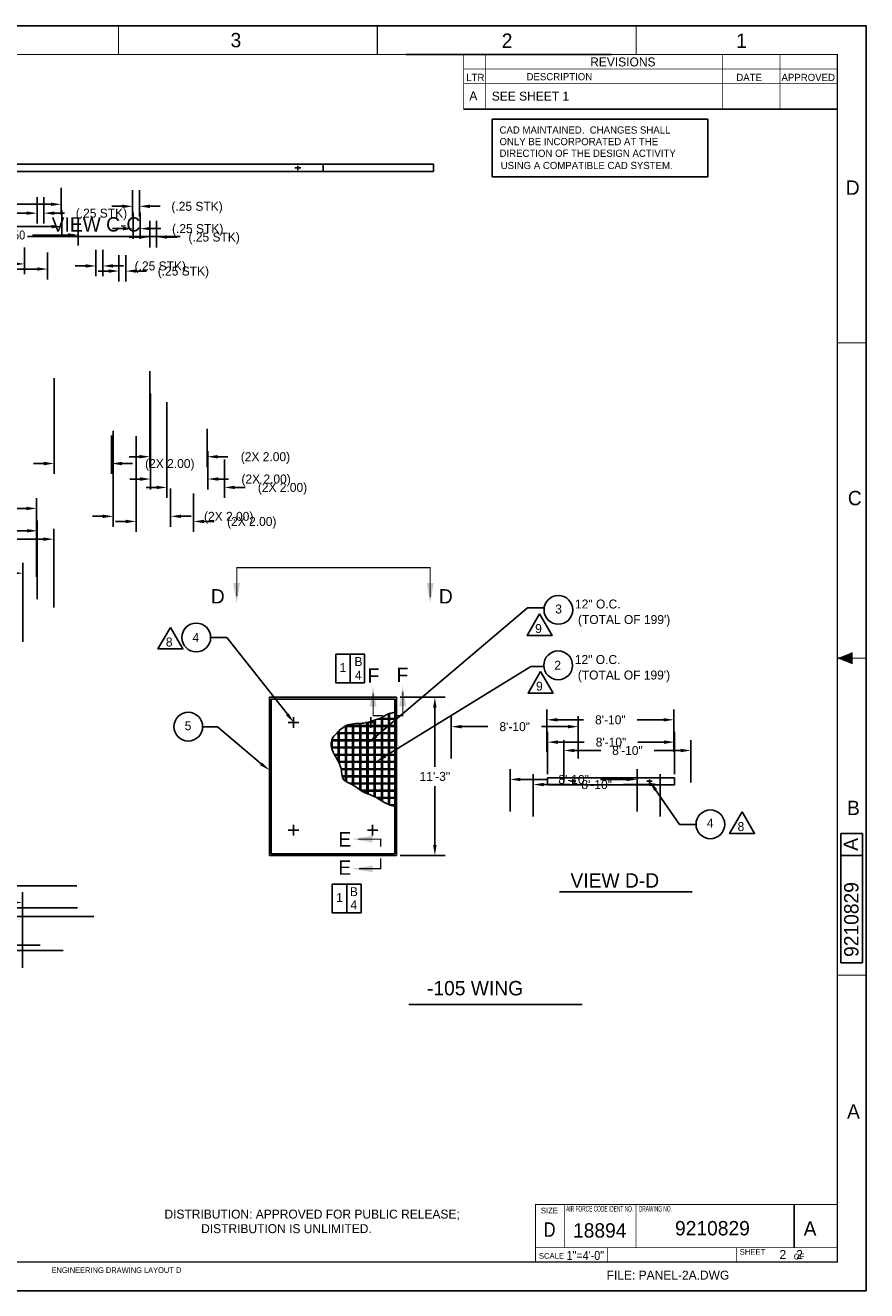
# Model space of a CAD drawing. Extents: x -0.1 to 34, y 0 to 22.
# Tile 3 of 3: x 19.4 to 34, y 0 to 22. Entities that reach past the tile are written whole.
import ezdxf
from ezdxf.enums import TextEntityAlignment as Align

# ---------------------------------------------------------------- set-up
doc = ezdxf.new("R2010")
doc.units = 0
doc.header["$LTSCALE"] = 0.5
doc.linetypes.add('DASHED', pattern=[0])
doc.linetypes.add('PHANTOM', pattern=[0])
doc.layers.get('0').update_dxf_attribs({"linetype": 'CONTINUOUS'})
doc.layers.get('DEFPOINTS').update_dxf_attribs({"linetype": 'CONTINUOUS'})
doc.layers.add('DIM', color=5, linetype='CONTINUOUS')
doc.layers.add('OUTLINE', color=1, linetype='CONTINUOUS')
doc.dimstyles.get("Standard").update_dxf_attribs({"dimtxt": 2.5, "dimasz": 2.5, "dimexe": 1.25, "dimexo": 0.625, "dimtad": 1, "dimcen": 2.5, "dimazin": 3, "dimtfac": 1, "dimtmove": 0, "dimatfit": 3})

# ---------------------------------------------------------------- blocks, each defined once
blk = doc.blocks.new('BORDER')
at = {"color": 0}
for p, q in [((1, 1), (0, 1)), ((0, 1), (0, 0)), ((1, 0), (1, 1)), ((0, 0), (1, 0))]:
    blk.add_line(p, q, dxfattribs=at)
blk = doc.blocks.new('*D')
at = {"color": 0, "linetype": 'BYBLOCK'}
for p, q in [((3.843, 18.375), (3.843, 20.898)), ((4.023, 20.718), (8.783, 20.718)), ((14.621, 20.718), (9.862, 20.718)), ((14.801, 18.375), (14.801, 20.898)), ((4.523, 19.999), (4.523, 20.562)), ((7.148, 19.999), (7.148, 20.562)), ((4.703, 20.382), (5.507, 20.382)), ((5.76, 19.333), (5.76, 20.371)), ((6.968, 20.382), (6.163, 20.382)), ((12.882, 19.354), (12.882, 20.298)), ((4.025, 20.191), (4.412, 20.191)), ((4.564, 20.078), (4.564, 18.449)), ((5.58, 20.191), (5.193, 20.191)), ((13.062, 20.118), (13.445, 20.118)), ((14.61, 20.118), (14.227, 20.118)), ((18.008, 20.082), (17.304, 20.082)), ((17.484, 19.902), (17.484, 19.75)), ((17.484, 19.262), (17.484, 19.414)), ((12.93, 19.284), (16.108, 19.284)), ((5.564, 19.078), (5.564, 18.449)), ((15.928, 19.104), (15.928, 18.968)), ((18.008, 19.082), (17.304, 19.082)), ((18.111, 19.061), (18.111, 18.596)), ((20.361, 19.061), (20.361, 18.596)), ((21.603, 19.02), (21.603, 18.561)), ((21.723, 19.02), (21.723, 18.561)), ((18.291, 18.776), (18.909, 18.776)), ((20.181, 18.776), (19.564, 18.776)), ((21.423, 18.741), (21.243, 18.741)), ((21.903, 18.741), (22.083, 18.741)), ((4.384, 18.629), (4.204, 18.629)), ((5.744, 18.629), (5.924, 18.629)), ((15.928, 18.495), (15.928, 18.632)), ((14.836, 18.315), (16.108, 18.315)), ((14.19, 17.043), (15.337, 17.043)), ((15.157, 16.863), (15.157, 16.711)), ((15.157, 16.223), (15.157, 16.375)), ((14.002, 16.04), (14.002, 15.365)), ((14.127, 15.98), (14.127, 15.365)), ((14.19, 16.043), (15.337, 16.043)), ((21.901, 15.871), (21.901, 14.206)), ((13.822, 15.545), (13.642, 15.545)), ((14.307, 15.545), (14.487, 15.545)), ((22.901, 14.871), (22.901, 14.206)), ((21.721, 14.386), (21.541, 14.386)), ((23.081, 14.386), (23.261, 14.386)), ((2.74, 14.212), (2.74, 12.61)), ((13.497, 12.295), (13.497, 13.666)), ((19.934, 12.295), (19.934, 13.666)), ((3.968, 13.513), (1.999, 13.513)), ((13.677, 13.486), (16.25, 13.486)), ((19.754, 13.486), (17.181, 13.486)), ((2.179, 13.333), (2.179, 12.306)), ((3.74, 13.212), (3.74, 12.61)), ((7.593, 13.013), (11.215, 13.013)), ((2.56, 12.79), (2.38, 12.79)), ((3.92, 12.79), (4.1, 12.79)), ((7.533, 12.933), (7.533, 10.229)), ((11.035, 12.833), (11.035, 12.056)), ((2.179, 10.943), (2.179, 11.97)), ((11.035, 10.943), (11.035, 11.72)), ((3.968, 10.763), (1.999, 10.763)), ((10.531, 10.701), (10.531, 10.229)), ((10.593, 10.763), (11.215, 10.763)), ((7.713, 10.409), (8.578, 10.409)), ((10.351, 10.409), (9.486, 10.409)), ((2.578, 10.235), (2.578, 8.56)), ((28.806, 9.254), (28.806, 9.99)), ((31.014, 9.254), (31.014, 9.99)), ((28.986, 9.81), (29.445, 9.81)), ((30.834, 9.81), (30.375, 9.81)), ((3.578, 9.235), (3.578, 8.56)), ((2.398, 8.74), (2.218, 8.74)), ((3.758, 8.74), (3.938, 8.74)), ((14.388, 6.033), (14.388, 7.347)), ((19.388, 6.033), (19.388, 7.347)), ((5.468, 7.258), (3.166, 7.258)), ((3.346, 7.078), (3.346, 6.051)), ((14.568, 7.167), (16.423, 7.167)), ((19.208, 7.167), (17.353, 7.167)), ((20.631, 6.925), (18.441, 6.925)), ((14.473, 6.644), (14.473, 5.985)), ((14.285, 6.519), (14.285, 5.985)), ((14.105, 6.165), (13.925, 6.165)), ((14.653, 6.165), (14.833, 6.165)), ((3.346, 4.689), (3.346, 5.715)), ((5.468, 4.509), (3.166, 4.509)), ((15.258, 2.457), (13.336, 2.458))]:
    blk.add_line(p, q, dxfattribs=at)
for centre, radius, start, end in [((20.693, 6.925), 2.073, 161.9816, 163.7166), ((20.693, 6.925), 2.073, 173.2074, 175.0225), ((15.32, 2.457), 1.804, 162.7676, 163.0081), ((15.32, 2.457), 1.804, 173.9162, 174.2626)]:
    blk.add_arc(centre, radius, start, end, dxfattribs=at)
for points in [[(4.023, 20.748), (4.023, 20.688), (3.843, 20.718)], [(14.621, 20.748), (14.621, 20.688), (14.801, 20.718)], [(4.703, 20.412), (4.703, 20.352), (4.523, 20.382)], [(6.968, 20.412), (6.968, 20.352), (7.148, 20.382)], [(4.025, 20.221), (4.025, 20.161), (3.845, 20.191)], [(5.58, 20.221), (5.58, 20.161), (5.76, 20.191)], [(13.062, 20.148), (13.062, 20.088), (12.882, 20.118)], [(14.61, 20.148), (14.61, 20.088), (14.79, 20.118)], [(17.454, 19.902), (17.514, 19.902), (17.484, 20.082)], [(15.898, 19.104), (15.958, 19.104), (15.928, 19.284)], [(17.454, 19.262), (17.514, 19.262), (17.484, 19.082)], [(18.291, 18.806), (18.291, 18.746), (18.111, 18.776)], [(20.181, 18.806), (20.181, 18.746), (20.361, 18.776)], [(21.423, 18.771), (21.423, 18.711), (21.603, 18.741)], [(21.903, 18.771), (21.903, 18.711), (21.723, 18.741)], [(4.384, 18.659), (4.384, 18.599), (4.564, 18.629)], [(5.744, 18.659), (5.744, 18.599), (5.564, 18.629)], [(15.898, 18.495), (15.958, 18.495), (15.928, 18.315)], [(15.127, 16.863), (15.187, 16.863), (15.157, 17.043)], [(15.127, 16.223), (15.187, 16.223), (15.157, 16.043)], [(13.822, 15.575), (13.822, 15.515), (14.002, 15.545)], [(14.307, 15.575), (14.307, 15.515), (14.127, 15.545)], [(21.721, 14.416), (21.721, 14.356), (21.901, 14.386)], [(23.081, 14.416), (23.081, 14.356), (22.901, 14.386)], [(2.149, 13.333), (2.209, 13.333), (2.179, 13.513)], [(13.677, 13.516), (13.677, 13.456), (13.497, 13.486)], [(19.754, 13.516), (19.754, 13.456), (19.934, 13.486)], [(11.005, 12.833), (11.065, 12.833), (11.035, 13.013)], [(2.56, 12.82), (2.56, 12.76), (2.74, 12.79)], [(3.92, 12.82), (3.92, 12.76), (3.74, 12.79)], [(2.149, 10.943), (2.209, 10.943), (2.179, 10.763)], [(11.005, 10.943), (11.065, 10.943), (11.035, 10.763)], [(7.713, 10.439), (7.713, 10.379), (7.533, 10.409)], [(10.351, 10.439), (10.351, 10.379), (10.531, 10.409)], [(28.986, 9.84), (28.986, 9.78), (28.806, 9.81)], [(30.834, 9.84), (30.834, 9.78), (31.014, 9.81)], [(2.398, 8.77), (2.398, 8.71), (2.578, 8.74)], [(3.758, 8.77), (3.758, 8.71), (3.578, 8.74)], [(18.694, 7.577), (18.75, 7.556), (18.785, 7.735)], [(3.316, 7.078), (3.376, 7.078), (3.346, 7.258)], [(14.568, 7.197), (14.568, 7.137), (14.388, 7.167)], [(18.658, 7.104), (18.598, 7.107), (18.621, 6.925)], [(19.208, 7.197), (19.208, 7.137), (19.388, 7.167)], [(14.105, 6.195), (14.105, 6.135), (14.285, 6.165)], [(14.653, 6.195), (14.653, 6.135), (14.473, 6.165)], [(3.316, 4.689), (3.376, 4.689), (3.346, 4.509)], [(13.569, 3.002), (13.626, 2.981), (13.659, 3.161)], [(13.555, 2.636), (13.496, 2.639), (13.516, 2.458)]]:
    blk.add_solid(points, dxfattribs=at)
at = {"layer": 'DEFPOINTS', "color": 0, "linetype": 'BYBLOCK'}
for p in [(14.801, 20.718), (4.523, 20.382), (4.564, 20.141), (5.76, 20.191), (12.882, 20.118), (18.07, 20.082), (4.523, 19.936), (7.148, 19.936), (5.76, 19.271), (12.868, 19.284), (12.882, 19.291), (15.928, 19.284), (5.564, 19.141), (17.484, 19.082), (18.07, 19.082), (18.111, 19.124), (20.361, 19.124), (21.603, 19.082), (21.723, 19.082), (20.361, 18.776), (21.723, 18.741), (5.564, 18.629), (3.843, 18.313), (3.845, 18.295), (14.773, 18.315), (14.79, 18.293), (14.801, 18.313), (14.127, 17.043), (14.002, 16.103), (14.127, 16.043), (14.127, 16.043), (15.157, 16.043), (21.901, 15.933), (14.127, 15.545), (22.901, 14.933), (22.901, 14.386), (2.74, 14.274), (4.031, 13.513), (19.934, 13.486), (3.74, 13.274), (7.531, 13.013), (7.533, 12.996), (11.035, 13.013), (3.74, 12.79), (13.497, 12.232), (19.934, 12.232), (2.179, 10.763), (4.031, 10.763), (10.531, 10.763), (10.531, 10.763), (7.533, 10.409), (2.578, 10.297), (28.806, 9.81), (3.578, 9.297), (28.806, 9.191), (31.014, 9.191), (3.578, 8.74), (18.333, 7.927), (3.346, 7.258), (5.531, 7.258), (19.388, 7.167), (20.693, 6.925), (20.693, 6.925), (22.59, 6.925), (14.473, 6.706), (14.285, 6.581), (14.473, 6.165), (14.388, 5.97), (19.388, 5.97), (5.531, 4.509), (13.254, 3.332), (15.32, 2.457), (15.32, 2.457), (17.294, 2.457)]:
    blk.add_point(p, dxfattribs=at)
at = {"color": 0, "linetype": 'BYBLOCK'}
for s, p in [('43\'-10"', (9.322, 20.718)), ('7\'-8"', (4.803, 20.191)), ('5.25', (5.835, 20.382)), ('7\'-8"', (13.836, 20.118)), ('2.00', (17.484, 19.582)), ('(2X 2.00)', (6.575, 18.629)), ('3\'-10"', (15.928, 18.8)), ('4.50', (19.236, 18.776)), ('(.25 STK)', (22.723, 18.741)), ('(2.00 STK)', (15.157, 16.543)), ('(.25 STK)', (15.127, 15.545)), ('(2X 2.00)', (23.912, 14.386)), ('26\'-0"', (16.716, 13.486)), ('(2X 2.00)', (4.75, 12.79)), ('11\'-0"', (2.179, 12.138)), ('9\'-0"', (11.035, 11.888)), ('12\'-0"', (9.032, 10.409)), ('8\'-10"', (29.91, 9.81)), ('(2X 2.00)', (4.589, 8.74)), ('23', (18.662, 7.339)), ('20\'-0"', (16.888, 7.167)), ('6X .37', (15.309, 6.165)), ('11\'-0"', (3.346, 5.883)), ('23', (13.553, 2.816))]:
    blk.add_text(s, height=0.156, dxfattribs=at).set_placement(p, align=Align.MIDDLE_CENTER)
blk = doc.blocks.new('NEWNOTE')
at = {"layer": 'OUTLINE', "color": 0}
for s, p in [('DISTRIBUTION: APPROVED FOR PUBLIC RELEASE;', (0, -0.009)), ('           DISTRIBUTION IS UNLIMITED.', (0, -0.262))]:
    blk.add_text(s, height=0.156, dxfattribs=at).set_placement(p)

msp = doc.modelspace()

# ---------------------------------------------------------------- linework, layer by layer
at = {"color": 0}
for p, q in [((26.475, 19.591), (15.516, 19.591)), ((24.558, 19.591), (24.558, 19.466)), ((26.475, 19.591), (26.475, 19.466)), ((15.516, 19.466), (26.475, 19.466)), ((24.068, 19.529), (24.168, 19.529)), ((24.121, 19.489), (24.121, 19.564)), ((23.627, 10.32), (23.627, 7.57)), ((25.836, 10.32), (23.627, 10.32)), ((23.657, 10.29), (23.657, 7.6)), ((25.806, 10.29), (23.657, 10.29)), ((25.806, 10.29), (25.806, 7.6)), ((25.836, 10.32), (25.836, 7.57)), ((24.044, 9.975), (24.044, 9.791)), ((25.389, 9.975), (25.389, 9.791)), ((25.446, 9.923), (25.446, 8.596)), ((25.464, 9.929), (25.464, 8.587)), ((25.507, 9.94), (25.806, 9.94)), ((25.552, 9.953), (25.806, 9.953)), ((25.571, 9.961), (25.571, 8.522)), ((25.589, 9.972), (25.589, 8.511)), ((25.696, 10.033), (25.696, 8.456)), ((25.714, 10.039), (25.714, 8.449)), ((24.136, 9.883), (23.952, 9.883)), ((24.789, 9.69), (25.806, 9.69)), ((24.802, 9.703), (25.806, 9.703)), ((24.821, 9.723), (24.821, 9.203)), ((24.839, 9.742), (24.839, 9.169)), ((24.93, 9.815), (25.806, 9.815)), ((24.946, 9.824), (24.946, 8.866)), ((24.955, 9.828), (25.806, 9.828)), ((24.964, 9.832), (24.964, 8.853)), ((25.071, 9.858), (25.071, 8.797)), ((25.089, 9.86), (25.089, 8.787)), ((25.196, 9.866), (25.196, 8.713)), ((25.214, 9.867), (25.214, 8.7)), ((25.481, 9.883), (25.297, 9.883)), ((25.321, 9.881), (25.321, 8.646)), ((25.321, 9.881), (25.321, 8.646)), ((25.339, 9.886), (25.339, 8.639)), ((25.339, 9.886), (25.339, 8.639)), ((24.705, 9.578), (25.806, 9.578)), ((24.705, 9.565), (25.806, 9.565)), ((24.714, 9.595), (24.714, 9.415)), ((24.708, 9.453), (25.806, 9.453)), ((24.708, 9.44), (25.806, 9.44)), ((24.751, 9.328), (25.806, 9.328)), ((24.758, 9.315), (25.806, 9.315)), ((24.822, 9.203), (25.806, 9.203)), ((24.828, 9.19), (25.806, 9.19)), ((24.871, 9.078), (25.806, 9.078)), ((24.873, 9.065), (25.806, 9.065)), ((24.888, 8.953), (25.806, 8.953)), ((24.891, 8.94), (25.806, 8.94)), ((25.009, 8.828), (25.806, 8.828)), ((25.035, 8.815), (25.806, 8.815)), ((30.669, 8.922), (28.46, 8.922)), ((28.46, 8.922), (28.46, 8.797)), ((28.857, 8.859), (28.95, 8.859)), ((28.898, 8.898), (28.898, 8.823)), ((30.189, 8.859), (30.279, 8.859)), ((30.231, 8.893), (30.231, 8.821)), ((30.669, 8.922), (30.669, 8.797)), ((25.21, 8.703), (25.806, 8.703)), ((25.23, 8.69), (25.806, 8.69)), ((28.46, 8.797), (30.669, 8.797)), ((25.481, 8.578), (25.806, 8.578)), ((25.504, 8.565), (25.806, 8.565)), ((25.704, 8.453), (25.806, 8.453)), ((25.742, 8.44), (25.806, 8.44)), ((24.136, 8.008), (23.952, 8.008)), ((24.044, 7.916), (24.044, 8.1)), ((25.327, 8.008), (25.511, 8.008)), ((25.419, 7.916), (25.419, 8.1)), ((25.836, 7.57), (23.627, 7.57)), ((25.806, 7.6), (23.657, 7.6))]:
    msp.add_line(p, q, dxfattribs=at)
at = {"color": 0, "linetype": 'BYBLOCK'}
for p, q in [((25.898, 10.32), (26.681, 10.32)), ((26.501, 10.14), (26.501, 9.113)), ((26.501, 7.75), (26.501, 8.777)), ((25.898, 7.57), (26.681, 7.57))]:
    msp.add_line(p, q, dxfattribs=at)
at = {"color": 0}
msp.add_lwpolyline([(25.806, 10.065), (25.804, 10.064), (25.785, 10.058), (25.766, 10.052), (25.746, 10.047), (25.727, 10.043), (25.708, 10.037), (25.691, 10.031), (25.674, 10.024), (25.657, 10.015), (25.642, 10.006), (25.627, 9.996), (25.613, 9.987), (25.599, 9.978), (25.585, 9.969), (25.571, 9.962), (25.558, 9.955), (25.544, 9.95), (25.53, 9.946), (25.516, 9.942), (25.501, 9.939), (25.485, 9.935), (25.469, 9.931), (25.452, 9.925), (25.434, 9.919), (25.415, 9.912), (25.395, 9.904), (25.373, 9.896), (25.349, 9.889), (25.323, 9.882), (25.295, 9.876), (25.265, 9.871), (25.232, 9.868), (25.197, 9.866), (25.161, 9.864), (25.125, 9.862), (25.089, 9.86), (25.053, 9.856), (25.019, 9.85), (24.986, 9.841), (24.957, 9.829), (24.929, 9.815), (24.904, 9.798), (24.881, 9.78), (24.86, 9.761), (24.84, 9.742), (24.821, 9.723), (24.804, 9.705), (24.787, 9.688), (24.772, 9.673), (24.757, 9.657), (24.744, 9.642), (24.732, 9.627), (24.722, 9.611), (24.714, 9.593), (24.707, 9.574), (24.702, 9.554), (24.699, 9.531), (24.699, 9.506), (24.7, 9.48), (24.705, 9.453), (24.711, 9.424), (24.721, 9.395), (24.733, 9.365), (24.748, 9.334), (24.765, 9.303), (24.783, 9.271), (24.801, 9.239), (24.819, 9.207), (24.836, 9.176), (24.851, 9.144), (24.862, 9.114), (24.87, 9.083), (24.875, 9.054), (24.878, 9.025), (24.881, 8.998), (24.884, 8.972), (24.889, 8.948), (24.896, 8.926), (24.906, 8.905), (24.921, 8.887), (24.94, 8.87), (24.961, 8.855), (24.985, 8.841), (25.01, 8.828), (25.036, 8.815), (25.061, 8.802), (25.086, 8.789), (25.109, 8.775), (25.131, 8.76), (25.151, 8.746), (25.171, 8.731), (25.191, 8.716), (25.211, 8.702), (25.232, 8.689), (25.254, 8.676), (25.278, 8.664), (25.303, 8.654), (25.328, 8.643), (25.355, 8.633), (25.381, 8.623), (25.408, 8.613), (25.434, 8.602), (25.46, 8.589), (25.485, 8.576), (25.509, 8.562), (25.532, 8.548), (25.555, 8.533), (25.579, 8.518), (25.602, 8.503), (25.625, 8.49), (25.649, 8.477), (25.674, 8.465), (25.699, 8.455), (25.724, 8.446), (25.749, 8.438), (25.774, 8.431), (25.799, 8.424), (25.806, 8.422)], dxfattribs=at)
at = {"color": 0, "linetype": 'BYBLOCK'}
for points in [[(26.471, 10.14), (26.531, 10.14), (26.501, 10.32)], [(26.471, 7.75), (26.531, 7.75), (26.501, 7.57)]]:
    msp.add_solid(points, dxfattribs=at)
at = {"layer": 'DEFPOINTS', "color": 0, "linetype": 'BYBLOCK'}
for p in [(25.836, 10.32), (26.501, 10.32), (23.952, 9.883), (30.231, 8.893), (30.669, 8.922), (24.639, 8.008), (23.627, 7.57), (23.627, 7.57), (25.836, 7.57), (25.836, 7.57), (25.836, 7.57)]:
    msp.add_point(p, dxfattribs=at)
at = {"layer": 'DIM', "color": 0}
for p, q in [((27, 20.552), (33.5, 20.552)), ((19.419, 18.335), (22.07, 18.335)), ((25.477, 9.64), (28.112, 11.875)), ((28.112, 11.875), (28.383, 11.875)), ((22.881, 11.358), (22.602, 11.358)), ((23.937, 10.028), (22.881, 11.358)), ((25.027, 11.073), (25.027, 10.573)), ((25.636, 9.295), (28.17, 10.858)), ((28.17, 10.858), (28.397, 10.858)), ((22.72, 9.805), (22.463, 9.805)), ((23.48, 9.161), (22.72, 9.805)), ((30.339, 8.709), (30.757, 8.11)), ((30.757, 8.11), (31.048, 8.11)), ((24.968, 7.071), (24.968, 6.571)), ((28.669, 6.939), (30.974, 6.939)), ((26.051, 4.978), (29.06, 4.978)), ((32.751, 1.5), (32.751, 0.75))]:
    msp.add_line(p, q, dxfattribs=at)
at = {"layer": 'DIM', "color": 0, "linetype": 'PHANTOM', "const_width": 0.02}
for points in [[(23.057, 12.075), (23.057, 12.575), (26.419, 12.575), (26.419, 12.061)], [(25.429, 10.39), (25.429, 10.002), (25.607, 10.002)], [(25.811, 10.002), (25.943, 10.002), (25.943, 10.416)], [(25.56, 7.722), (25.56, 7.854), (25.17, 7.854)], [(25.184, 7.341), (25.56, 7.341), (25.56, 7.518)]]:
    msp.add_lwpolyline(points, dxfattribs=at)
at = {"layer": 'DIM', "color": 0}
for points in [[(28.323, 11.77), (28.107, 11.395), (28.54, 11.395)], [(21.902, 11.536), (21.686, 11.161), (22.119, 11.161)], [(24.777, 11.073), (24.777, 10.573), (25.277, 10.573), (25.277, 11.073)], [(28.339, 10.768), (28.123, 10.393), (28.556, 10.393)], [(31.844, 8.326), (31.627, 7.951), (32.06, 7.951)], [(24.718, 7.071), (24.718, 6.571), (25.218, 6.571), (25.218, 7.071)]]:
    msp.add_lwpolyline(points, close=True, dxfattribs=at)
for centre in [(28.649, 11.841), (22.352, 11.361), (28.646, 10.876), (22.213, 9.81), (31.292, 8.111)]:
    msp.add_circle(centre, 0.25, dxfattribs=at)
for points in [[(23.114, 12.31), (22.994, 12.31), (23.054, 11.95)], [(26.479, 12.31), (26.359, 12.31), (26.419, 11.95)], [(25.487, 10.155), (25.367, 10.155), (25.427, 10.515)], [(26.002, 10.166), (25.882, 10.166), (25.942, 10.526)], [(23.961, 10.045), (23.913, 10.01), (24.044, 9.883)], [(25.496, 9.617), (25.457, 9.662), (25.339, 9.523)], [(25.652, 9.27), (25.62, 9.321), (25.483, 9.201)], [(23.497, 9.185), (23.462, 9.136), (23.626, 9.056)], [(30.364, 8.726), (30.315, 8.692), (30.236, 8.857)], [(25.419, 7.914), (25.419, 7.794), (25.059, 7.854)], [(25.419, 7.398), (25.419, 7.278), (25.059, 7.338)]]:
    msp.add_solid(points, dxfattribs=at)
at = {"layer": 'OUTLINE', "color": 0}
for p, q in [((26, 21.5), (29.574, 21.5)), ((27.5, 20.375), (31.25, 20.375)), ((27.5, 19.375), (27.5, 20.375)), ((31.25, 20.375), (31.25, 19.375)), ((31.25, 19.375), (27.5, 19.375)), ((33.75, 11), (33.75, 11.1)), ((33.5, 11), (33.75, 11)), ((33.75, 11), (33.75, 10.9))]:
    msp.add_line(p, q, dxfattribs=at)
at = {"layer": 'OUTLINE', "color": 0, "linetype": 'DASHED'}
for p, q in [((33.56, 7.95), (33.94, 7.95)), ((33.56, 7.95), (33.56, 5.7)), ((33.94, 7.95), (33.94, 5.7)), ((33.56, 7.57), (33.94, 7.57)), ((33.56, 5.7), (33.94, 5.7))]:
    msp.add_line(p, q, dxfattribs=at)
at = {"layer": 'OUTLINE', "color": 0}
for points, const_width in [([(21, 21.5), (21, 21.998)], 0.02), ([(25.5, 21.5), (25.5, 21.998)], 0.02), ([(30, 21.5), (30, 21.998)], 0.02), ([(27, 20.552), (27, 21.5)], 0.012), ([(27.38, 20.552), (27.38, 21.5)], 0.012), ([(31.5, 20.552), (31.5, 21.5)], 0.012), ([(32.5, 20.552), (32.5, 21.5)], 0.012), ([(33.5, 21.25), (27, 21.25)], 0.012), ([(33.5, 21), (27, 21)], 0.012), ([(33.493, 16.487), (33.993, 16.487)], 0.02), ([(33.5, 11), (34, 11)], 0.02), ([(33.493, 5.487), (33.993, 5.487)], 0.02), ([(28.25, 0.5), (28.25, 1.5), (33.5, 1.5)], 0.02), ([(28.75, 0.75), (28.75, 1.5)], 0.012), ([(30, 0.75), (30, 1.5)], 0.012), ([(28.25, 0.75), (33.5, 0.75)], 0.012), ([(29.5, 0.5), (29.5, 0.75)], 0.012), ([(31.75, 0.5), (31.75, 0.75)], 0.012)]:
    msp.add_lwpolyline(points, dxfattribs=dict(at, const_width=const_width))
at = {"layer": 'OUTLINE', "color": 0, "const_width": 0.02}
msp.add_lwpolyline([(0.5, 21.5), (0.5, 0.5), (33.5, 0.5), (33.5, 21.5)], close=True, dxfattribs=at)
at = {"layer": 'OUTLINE', "color": 0}
msp.add_solid([(33.5, 11), (33.75, 11.1), (33.75, 10.9)], dxfattribs=at)

# ---------------------------------------------------------------- block references
at = {"color": 0, "xscale": 34, "yscale": 22, "zscale": 34}
msp.add_blockref('BORDER', (0, 0), dxfattribs=at)
at = {"layer": 'DIM', "color": 0}
msp.add_blockref('NEWNOTE', (21.799, 1.263), dxfattribs=at)

# ---------------------------------------------------------------- texts
at = {"color": 0, "linetype": 'BYBLOCK'}
msp.add_text('11\'-3"', height=0.156, dxfattribs=at).set_placement((26.501, 8.945), align=Align.MIDDLE_CENTER)
at = {"color": 0, "width": 0.603371}
msp.add_text('1"=4\'-0"', height=0.156, dxfattribs=at).set_placement((28.793, 0.535), (29.443, 0.535), align=Align.FIT)
at = {"layer": 'DIM', "color": 0}
for s, height, p in [('A', 0.156, (27.101, 20.705)), ('SEE SHEET 1', 0.156, (27.491, 20.698)), ('VIEW C-C', 0.25, (19.838, 18.421)), ('D', 0.25, (22.605, 11.952)), ('D', 0.25, (26.571, 11.952)), ('12" O.C.', 0.156, (28.938, 11.865)), ("(TOTAL OF 199')", 0.156, (28.99, 11.595)), ('9', 0.156, (28.245, 11.438)), ('8', 0.156, (21.824, 11.204)), ('12" O.C.', 0.156, (28.935, 10.899)), ('F', 0.25, (25.331, 10.573)), ('F', 0.25, (25.835, 10.584)), ("(TOTAL OF 199')", 0.156, (28.987, 10.63)), ('9', 0.156, (28.261, 10.436)), ('8', 0.156, (31.765, 7.994)), ('E', 0.25, (24.822, 7.725)), ('E', 0.25, (24.822, 7.234)), ('VIEW D-D', 0.25, (28.859, 7.01)), ('-105 WING', 0.25, (26.364, 5.137)), ('9210829', 0.25, (30.677, 0.962)), ('A', 0.25, (32.914, 0.956)), ('2   2', 0.156, (32.495, 0.551)), ('FILE: PANEL-2A.DWG', 0.156, (29.488, 0.193))]:
    msp.add_text(s, height=height, dxfattribs=at).set_placement(p)
for s, height, p in [('3', 0.156, (28.653, 11.778)), ('4', 0.156, (22.344, 11.281)), ('B', 0.156, (25.173, 10.864)), ('1', 0.156, (24.902, 10.76)), ('4', 0.156, (25.17, 10.629)), ('2', 0.156, (28.637, 10.8)), ('5', 0.156, (22.209, 9.748)), ('4', 0.156, (31.289, 8.056)), ('1', 0.156, (24.842, 6.758)), ('B', 0.156, (25.093, 6.862)), ('4', 0.156, (25.09, 6.633)), ('18894', 0.25, (29.368, 0.923))]:
    msp.add_text(s, height=height, dxfattribs=at).set_placement(p, align=Align.CENTER)
for s, p in [('A', (33.859, 7.651)), ('9210829', (33.867, 5.805))]:
    msp.add_text(s, height=0.25, rotation=90, dxfattribs=at).set_placement(p)
at = {"layer": 'OUTLINE', "color": 0}
for s, p in [('3', (23.041, 21.626)), ('1', (31.832, 21.615)), ('D', (33.767, 19.06)), ('C', (33.803, 13.661)), ('B', (33.78, 8.272)), ('A', (33.78, 2.992))]:
    msp.add_text(s, height=0.25, dxfattribs=at).set_placement(p, align=Align.CENTER)
for s, height, p in [('2', 0.25, (27.664, 21.616)), ('REVISIONS', 0.156, (29.202, 21.293)), ('LTR', 0.125, (27.047, 21.04)), ('DESCRIPTION', 0.125, (28.095, 21.052)), ('DATE', 0.125, (31.743, 21.04)), ('APPROVED', 0.125, (32.529, 21.04)), ('CAD MAINTAINED.  CHANGES SHALL', 0.125, (27.625, 20.125)), ('ONLY BE INCORPORATED AT THE ', 0.125, (27.625, 19.923)), ('DIRECTION OF THE DESIGN ACTIVITY', 0.125, (27.625, 19.72)), ('USING A COMPATIBLE CAD SYSTEM.', 0.125, (27.646, 19.508)), ('SIZE', 0.1, (28.344, 1.344)), ('SHEET', 0.1, (31.802, 0.624)), ('SCALE', 0.1, (28.31, 0.555)), ('OF', 0.1, (32.742, 0.543))]:
    msp.add_text(s, height=height, dxfattribs=at).set_placement(p)
for s, width, p in [('AIR FORCE CODE IDENT NO.', 0.5, (28.784, 1.375)), ('DRAWING NO.', 0.5, (30.047, 1.375)), ('ENGINEERING DRAWING LAYOUT D', 0.85, (19.836, 0.307))]:
    msp.add_text(s, height=0.1, dxfattribs=dict(at, width=width)).set_placement(p)
at = {"layer": 'OUTLINE', "color": 0, "width": 0.85}
msp.add_text('D', height=0.25, dxfattribs=at).set_placement((28.496, 0.938), align=Align.CENTER)

# ---------------------------------------------------------------- dimensions: what is measured, and where the dimension line sits
at = {"layer": 'DIM', "color": 0}
for base, p1, p2, text, middle, set_off in [((1.822, 10.883), (3.674, 13.633), (3.674, 10.883), '11\'-0"', (1.822, 12.258), (-0.357, 0.119)), ((10.678, 13.133), (10.174, 10.883), (7.174, 13.133), '9\'-0"', (10.678, 12.008), (-0.357, 0.119)), ((13.908, 19.284), (12.753, 18.315), (10.848, 19.284), '3\'-10"', (13.908, 18.8), (-2.02, 0)), ((3.286, 6.844), (5.471, 4.094), (5.471, 6.844), '11\'-0"', (3.286, 5.469), (-0.06, -0.415))]:
    dim = msp.add_linear_dim(base=base, p1=p1, p2=p2, angle=90, text=text, dimstyle='Standard', dxfattribs=at)
    dim.commit()
    dim.dimension.update_dxf_attribs({"geometry": '*D', "text_midpoint": middle, "insert": set_off})
for base, p1, p2, text, middle, set_off in [((7.176, 10.528), (10.174, 10.883), (7.176, 13.115), '12\'-0"', (8.675, 10.528), (-0.357, 0.119)), ((3.74, 20.191), (1.826, 18.295), (3.74, 19.271), '7\'-8"', (2.783, 20.191), (-2.02, 0)), ((10.863, 20.118), (12.77, 18.293), (10.863, 19.291), '7\'-8"', (11.816, 20.118), (-2.02, 0)), ((28.46, 9.541), (30.669, 8.922), (28.46, 8.922), '8\'-10"', (29.565, 9.541), (-0.346, -0.269)), ((18.393, 6.249), (13.393, 5.053), (18.393, 5.053), '20\'-0"', (15.893, 6.249), (-0.996, -0.918)), ((19.34, 12.479), (12.902, 11.225), (19.34, 11.225), '26\'-0"', (16.121, 12.479), (-0.595, -1.007))]:
    dim = msp.add_linear_dim(base=base, p1=p1, p2=p2, text=text, dimstyle='Standard', dxfattribs=at)
    dim.commit()
    dim.dimension.update_dxf_attribs({"geometry": '*D', "text_midpoint": middle, "insert": set_off})

doc.saveas('drawing.dxf')
